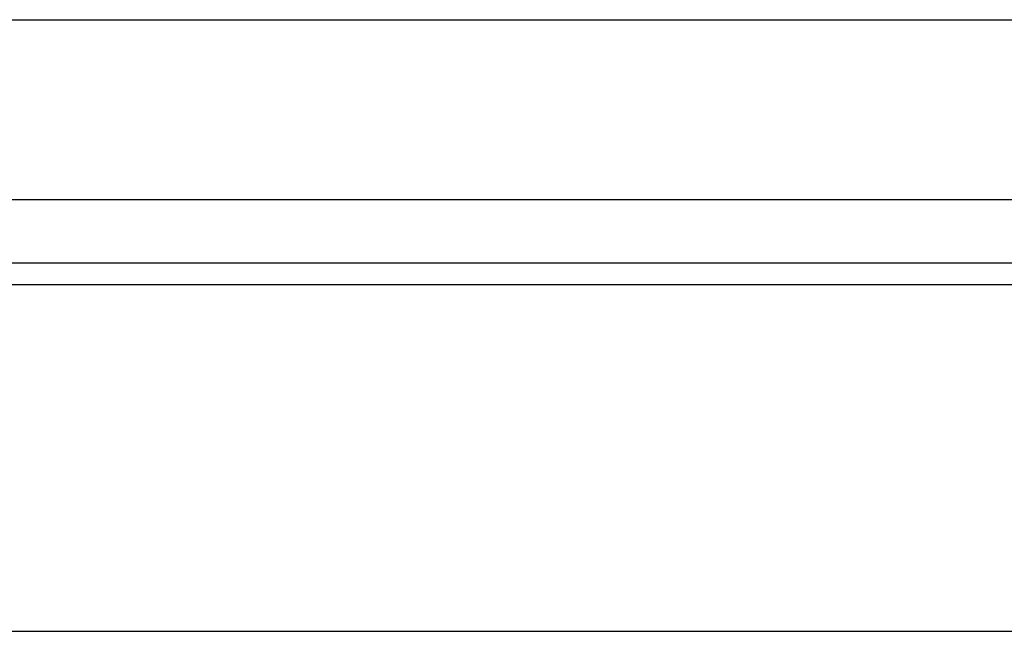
# Model space of a CAD drawing. Header units: millimetres. Extents: x 5 to 282, y 73 to 167.
# Tile 24 of 55: x 203.91 to 212.11, y 90.7 to 95.8. Entities that reach past the tile are written whole.
import ezdxf

# ---------------------------------------------------------------- set-up
doc = ezdxf.new("R2010")
doc.units = ezdxf.units.MM
doc.header["$LTSCALE"] = 0.15
doc.layers.add('OUT', color=3, linetype='CONTINUOUS')

msp = doc.modelspace()

# ---------------------------------------------------------------- linework, layer by layer
at = {"layer": 'OUT', "color": 0, "linetype": 'Continuous'}
msp.add_line((191.6344, 95.7988), (238.3344, 95.7988), dxfattribs=at)
at = {"layer": 'OUT', "color": 0}
for p, q in [((191.6344, 94.2988), (238.3344, 94.2988)), ((148.7044, 93.772), (278.9844, 93.772)), ((148.6996, 93.592), (278.9844, 93.592)), ((148.1364, 90.6988), (278.9844, 90.6988))]:
    msp.add_line(p, q, dxfattribs=at)

doc.saveas('drawing.dxf')
